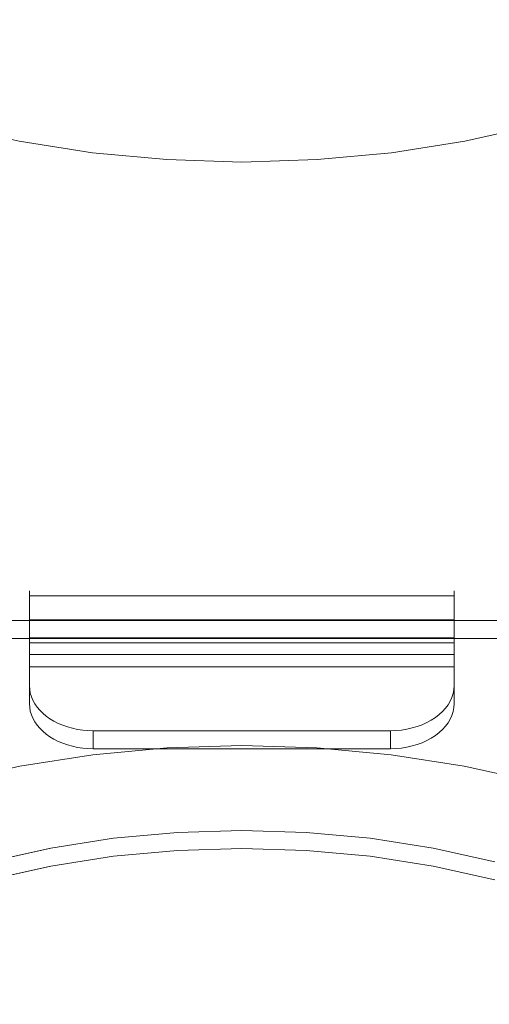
# Model space of a CAD drawing. Header units: millimetres. Extents: x -128 to 128, y -195 to 178.
# Tile 7 of 9: x -26 to 29, y -65 to 51. Entities that reach past the tile are written whole.
import ezdxf

# ---------------------------------------------------------------- set-up
doc = ezdxf.new("R2010")
doc.units = ezdxf.units.MM
doc.header["$LTSCALE"] = 12.7
doc.header["$PDMODE"] = 1
doc.header["$PDSIZE"] = -2
doc.layers.add('Lighting-LED', color=7, linetype='Continuous', lineweight=5)

# ---------------------------------------------------------------- blocks, each defined once
blk = doc.blocks.new('Group-2-1')
at = {"layer": 'Lighting-LED', "color": 7, "linetype": 'Continuous', "lineweight": 5, "transparency": 33554687}
for points, invisible_edges in [([(0, 105.86, -144.32), (-65.16, 50.94, -89.41), (-58.15, 47.14, -85.6)], 9), ([(0, 105.86, -144.32), (-58.15, 47.14, -85.6), (-50.69, 43.78, -82.24)], 9), ([(0, 105.86, -144.32), (-50.69, 43.78, -82.24), (-42.84, 40.89, -79.35)], 9), ([(0, 105.86, -144.32), (-42.84, 40.89, -79.35), (-34.67, 38.5, -76.96)], 9), ([(0, 105.86, -144.32), (-34.67, 38.5, -76.96), (-26.24, 36.62, -75.08)], 9), ([(0, 105.86, -144.32), (-26.24, 36.62, -75.08), (-17.6, 35.26, -73.73)], 9), ([(0, 105.86, -144.32), (-17.6, 35.26, -73.73), (-8.84, 34.45, -72.91)], 9), ([(0, 105.86, -144.32), (-8.84, 34.45, -72.91), (0, 34.17, -72.64)], 9), ([(0, 105.86, -144.32), (58.15, 47.14, -85.6), (65.16, 50.94, -89.41)], 9), ([(0, 105.86, -144.32), (50.69, 43.78, -82.24), (58.15, 47.14, -85.6)], 9), ([(0, 105.86, -144.32), (42.84, 40.89, -79.35), (50.69, 43.78, -82.24)], 9), ([(0, 105.86, -144.32), (34.67, 38.5, -76.96), (42.84, 40.89, -79.35)], 9), ([(0, 105.86, -144.32), (26.24, 36.62, -75.08), (34.67, 38.5, -76.96)], 9), ([(0, 105.86, -144.32), (17.6, 35.26, -73.73), (26.24, 36.62, -75.08)], 9), ([(0, 105.86, -144.32), (8.84, 34.45, -72.91), (17.6, 35.26, -73.73)], 9), ([(0, 105.86, -144.32), (0, 34.17, -72.64), (8.84, 34.45, -72.91)], 9), ([(-10.35, 68.27, -349.24), (0, 68.59, -349.56), (0, 36, -377.94), (-10.09, 35.69, -377.63)], 15), ([(0, 68.59, -349.56), (10.35, 68.27, -349.24), (10.09, 35.69, -377.63), (0, 36, -377.94)], 15), ([(-30.74, 65.73, -346.7), (-20.62, 67.31, -348.29), (-20.11, 34.76, -376.7), (-29.97, 33.21, -375.15)], 15), ([(-20.62, 67.31, -348.29), (-10.35, 68.27, -349.24), (-10.09, 35.69, -377.63), (-20.11, 34.76, -376.7)], 15), ([(10.35, 68.27, -349.24), (20.62, 67.31, -348.29), (20.11, 34.76, -376.7), (10.09, 35.69, -377.63)], 15), ([(20.62, 67.31, -348.29), (30.74, 65.73, -346.7), (29.97, 33.21, -375.15), (20.11, 34.76, -376.7)], 15), ([(34.67, 38.5, -76.96), (26.24, 36.62, -75.08), (28.49, 0.73, -99.05), (37.65, 2.77, -101.1)], 14), ([(-17.6, 35.26, -73.73), (-26.24, 36.62, -75.08), (-28.49, 0.73, -99.05), (-19.12, -0.74, -97.58)], 14), ([(-10.09, 35.69, -377.63), (0, 36, -377.94), (0, 1.56, -404.04), (-9.58, 1.26, -403.74)], 15), ([(0, 36, -377.94), (10.09, 35.69, -377.63), (9.58, 1.26, -403.74), (0, 1.56, -404.04)], 15), ([(26.24, 36.62, -75.08), (17.6, 35.26, -73.73), (19.12, -0.74, -97.58), (28.49, 0.73, -99.05)], 14), ([(-20.11, 34.76, -376.7), (-10.09, 35.69, -377.63), (-9.58, 1.26, -403.74), (-19.08, 0.38, -402.86)], 15), ([(-8.84, 34.45, -72.91), (-17.6, 35.26, -73.73), (-19.12, -0.74, -97.58), (-9.6, -1.62, -96.7)], 14), ([(17.6, 35.26, -73.73), (8.84, 34.45, -72.91), (9.6, -1.62, -96.7), (19.12, -0.74, -97.58)], 14), ([(10.09, 35.69, -377.63), (20.11, 34.76, -376.7), (19.08, 0.38, -402.86), (9.58, 1.26, -403.74)], 15), ([(-29.97, 33.21, -375.15), (-20.11, 34.76, -376.7), (-19.08, 0.38, -402.86), (-28.44, -1.09, -401.39)], 15), ([(0, 34.17, -72.64), (-8.84, 34.45, -72.91), (-9.6, -1.62, -96.7), (0, -1.92, -96.4)], 14), ([(8.84, 34.45, -72.91), (0, 34.17, -72.64), (0, -1.92, -96.4), (9.6, -1.62, -96.7)], 14), ([(20.11, 34.76, -376.7), (29.97, 33.21, -375.15), (28.44, -1.09, -401.39), (19.08, 0.38, -402.86)], 15), ([(29.97, 33.21, -375.15), (39.6, 31.06, -373), (37.59, -3.13, -399.35), (28.44, -1.09, -401.39)], 15), ([(37.65, 2.77, -101.1), (28.49, 0.73, -99.05), (30, -33.52, -125.36), (39.65, -31.37, -127.51)], 15), ([(-19.08, 0.38, -402.86), (-9.58, 1.26, -403.74), (-8.81, -34.85, -427.47), (-17.56, -35.67, -426.65)], 11), ([(-9.58, 1.26, -403.74), (0, 1.56, -404.04), (0, -34.58, -427.74), (-8.81, -34.85, -427.47)], 11), ([(0, 1.56, -404.04), (9.58, 1.26, -403.74), (8.81, -34.85, -427.47), (0, -34.58, -427.74)], 11), ([(9.58, 1.26, -403.74), (19.08, 0.38, -402.86), (17.56, -35.67, -426.65), (8.81, -34.85, -427.47)], 11), ([(-19.12, -0.74, -97.58), (-28.49, 0.73, -99.05), (-30, -33.52, -125.36), (-20.13, -35.07, -123.81)], 15), ([(-28.44, -1.09, -401.39), (-19.08, 0.38, -402.86), (-17.56, -35.67, -426.65), (-26.17, -37.02, -425.3)], 11), ([(19.08, 0.38, -402.86), (28.44, -1.09, -401.39), (26.17, -37.02, -425.3), (17.56, -35.67, -426.65)], 11), ([(28.49, 0.73, -99.05), (19.12, -0.74, -97.58), (20.13, -35.07, -123.81), (30, -33.52, -125.36)], 15), ([(-9.6, -1.62, -96.7), (-19.12, -0.74, -97.58), (-20.13, -35.07, -123.81), (-10.1, -36, -122.88)], 15), ([(19.12, -0.74, -97.58), (9.6, -1.62, -96.7), (10.1, -36, -122.88), (20.13, -35.07, -123.81)], 15), ([(28.44, -1.09, -401.39), (37.59, -3.13, -399.35), (34.58, -38.89, -423.43), (26.17, -37.02, -425.3)], 11), ([(0, -1.92, -96.4), (-9.6, -1.62, -96.7), (-10.1, -36, -122.88), (0, -36.32, -122.56)], 15), ([(9.6, -1.62, -96.7), (0, -1.92, -96.4), (0, -36.32, -122.56), (10.1, -36, -122.88)], 15), ([(-25.02, -16.36, -446.89), (24.98, -16.36, -446.89), (24.98, -16.38, -447.06), (-25.02, -16.38, -447.06)], 5), ([(-25.02, -16.36, -446.73), (24.98, -16.36, -446.73), (24.98, -16.36, -446.89), (-25.02, -16.36, -446.89)], 5), ([(-25.02, -16.38, -446.56), (24.98, -16.38, -446.56), (24.98, -16.36, -446.73), (-25.02, -16.36, -446.73)], 5), ([(-25.02, -19.78, -446.81), (-25.02, -16.36, -446.89), (-25.02, -16.38, -447.06)], 9), ([(-25.02, -16.38, -446.56), (-25.02, -16.36, -446.73), (-25.02, -16.36, -446.89), (-25.02, -19.78, -446.81)], 12), ([(-25.02, -16.38, -447.06), (24.98, -16.38, -447.06), (24.98, -16.41, -447.22), (-25.02, -16.41, -447.22)], 5), ([(-25.02, -16.41, -446.4), (24.98, -16.41, -446.4), (24.98, -16.38, -446.56), (-25.02, -16.38, -446.56)], 5), ([(-25.02, -16.45, -446.24), (-25.02, -16.41, -446.4), (-25.02, -16.38, -446.56), (-25.02, -19.78, -446.81)], 12), ([(-25.02, -16.38, -447.06), (-25.02, -16.41, -447.22), (-25.02, -16.45, -447.38), (-25.02, -19.78, -446.81)], 12), ([(-25.02, -16.41, -447.22), (24.98, -16.41, -447.22), (24.98, -16.45, -447.38), (-25.02, -16.45, -447.38)], 5), ([(-25.02, -16.45, -446.24), (24.98, -16.45, -446.24), (24.98, -16.41, -446.4), (-25.02, -16.41, -446.4)], 5), ([(-25.02, -16.45, -447.38), (24.98, -16.45, -447.38), (24.98, -16.5, -447.54), (-25.02, -16.5, -447.54)], 5), ([(-25.02, -16.5, -446.08), (24.98, -16.5, -446.08), (24.98, -16.45, -446.24), (-25.02, -16.45, -446.24)], 5), ([(-25.02, -19.78, -446.81), (-25.02, -16.57, -445.93), (-25.02, -16.5, -446.08), (-25.02, -16.45, -446.24)], 9), ([(-25.02, -19.78, -446.81), (-25.02, -16.45, -447.38), (-25.02, -16.5, -447.54)], 9), ([(-25.02, -16.5, -447.54), (24.98, -16.5, -447.54), (24.98, -16.57, -447.69), (-25.02, -16.57, -447.69)], 5), ([(-25.02, -16.57, -445.93), (24.98, -16.57, -445.93), (24.98, -16.5, -446.08), (-25.02, -16.5, -446.08)], 5), ([(-25.02, -16.5, -447.54), (-25.02, -16.57, -447.69), (-25.02, -16.64, -447.83), (-25.02, -19.78, -446.81)], 12), ([(-25.02, -16.57, -447.69), (24.98, -16.57, -447.69), (24.98, -16.64, -447.83), (-25.02, -16.64, -447.83)], 5), ([(-25.02, -16.64, -445.79), (24.98, -16.64, -445.79), (24.98, -16.57, -445.93), (-25.02, -16.57, -445.93)], 5), ([(-25.02, -16.64, -445.79), (-25.02, -16.57, -445.93), (-25.02, -19.78, -446.81)], 10), ([(-25.02, -16.64, -447.83), (24.98, -16.64, -447.83), (24.98, -16.74, -447.97), (-25.02, -16.74, -447.97)], 5), ([(-25.02, -16.74, -445.65), (24.98, -16.74, -445.65), (24.98, -16.64, -445.79), (-25.02, -16.64, -445.79)], 5), ([(-25.02, -19.78, -446.81), (-25.02, -16.84, -445.52), (-25.02, -16.74, -445.65), (-25.02, -16.64, -445.79)], 9), ([(-25.02, -19.78, -446.81), (-25.02, -16.64, -447.83), (-25.02, -16.74, -447.97)], 9), ([(-25.02, -16.74, -447.97), (24.98, -16.74, -447.97), (24.98, -16.84, -448.1), (-25.02, -16.84, -448.1)], 5), ([(-25.02, -16.84, -445.52), (24.98, -16.84, -445.52), (24.98, -16.74, -445.65), (-25.02, -16.74, -445.65)], 5), ([(-25.02, -16.74, -447.97), (-25.02, -16.84, -448.1), (-25.02, -16.95, -448.22), (-25.02, -19.78, -446.81)], 12), ([(-25.02, -16.84, -448.1), (24.98, -16.84, -448.1), (24.98, -16.95, -448.22), (-25.02, -16.95, -448.22)], 1), ([(-25.02, -16.95, -445.39), (24.98, -16.95, -445.39), (24.98, -16.84, -445.52), (-25.02, -16.84, -445.52)], 4), ([(-25.02, -19.78, -446.81), (-25.02, -16.95, -445.39), (-25.02, -16.84, -445.52)], 9), ([(-25.02, -23.87, -450.9), (-25.02, -19.78, -446.81), (-25.02, -16.95, -448.22), (-25.02, -22.46, -453.73)], 10), ([(-25.02, -19.78, -446.81), (-25.02, -21.9, -444.69), (-25.02, -19.78, -442.56), (-25.02, -16.95, -445.39)], 8), ([(24.98, -19.78, -446.81), (24.98, -16.36, -446.89), (24.98, -16.36, -446.73), (24.98, -16.38, -446.56)], 9), ([(24.98, -16.38, -447.06), (24.98, -16.36, -446.89), (24.98, -19.78, -446.81)], 10), ([(24.98, -19.78, -446.81), (24.98, -16.45, -447.38), (24.98, -16.41, -447.22), (24.98, -16.38, -447.06)], 9), ([(24.98, -19.78, -446.81), (24.98, -16.38, -446.56), (24.98, -16.41, -446.4), (24.98, -16.45, -446.24)], 9), ([(24.98, -16.5, -447.54), (24.98, -16.45, -447.38), (24.98, -19.78, -446.81)], 10), ([(24.98, -16.45, -446.24), (24.98, -16.5, -446.08), (24.98, -16.57, -445.93), (24.98, -19.78, -446.81)], 12), ([(24.98, -19.78, -446.81), (24.98, -16.64, -447.83), (24.98, -16.57, -447.69), (24.98, -16.5, -447.54)], 9), ([(24.98, -19.78, -446.81), (24.98, -16.57, -445.93), (24.98, -16.64, -445.79)], 9), ([(24.98, -16.74, -447.97), (24.98, -16.64, -447.83), (24.98, -19.78, -446.81)], 10), ([(24.98, -16.64, -445.79), (24.98, -16.74, -445.65), (24.98, -16.84, -445.52), (24.98, -19.78, -446.81)], 12), ([(24.98, -19.78, -446.81), (24.98, -16.95, -448.22), (24.98, -16.84, -448.1), (24.98, -16.74, -447.97)], 9), ([(24.98, -16.84, -445.52), (24.98, -16.95, -445.39), (24.98, -19.78, -446.81)], 10), ([(24.98, -22.46, -453.73), (24.98, -16.95, -448.22), (24.98, -19.78, -446.81), (24.98, -23.87, -450.9)], 10), ([(24.98, -16.95, -445.39), (24.98, -19.78, -442.56), (24.98, -21.9, -444.69), (24.98, -19.78, -446.81)], 8), ([(73.07, -19.84, -442.5), (-73.11, -19.84, -442.5), (-7.58, -44.81, -417.53), (0, -44.58, -417.77)], 10), ([(-73.11, -19.84, -442.5), (-29.76, -48.29, -414.06), (-22.52, -46.67, -415.67)], 9), ([(-73.11, -19.84, -442.5), (-15.11, -45.51, -416.83), (-7.58, -44.81, -417.53)], 9), ([(-22.52, -46.67, -415.67), (-15.11, -45.51, -416.83), (-73.11, -19.84, -442.5)], 10), ([(0, -44.58, -417.77), (7.58, -44.81, -417.53), (73.07, -19.84, -442.5)], 10), ([(7.58, -44.81, -417.53), (15.11, -45.51, -416.83), (73.07, -19.84, -442.5)], 10), ([(73.07, -19.84, -442.5), (15.11, -45.51, -416.83), (22.52, -46.67, -415.67)], 9), ([(22.52, -46.67, -415.67), (29.76, -48.29, -414.06), (73.07, -19.84, -442.5)], 10), ([(-73.11, -21.96, -444.63), (-15.11, -47.63, -418.95), (-22.52, -48.79, -417.79)], 9), ([(-73.11, -21.96, -444.63), (73.07, -21.96, -444.63), (0, -46.7, -419.89), (-7.58, -46.93, -419.65)], 10), ([(-7.58, -46.93, -419.65), (-15.11, -47.63, -418.95), (-73.11, -21.96, -444.63)], 10), ([(-22.52, -48.79, -417.79), (-29.76, -50.41, -416.18), (-73.11, -21.96, -444.63)], 10), ([(7.58, -46.93, -419.65), (0, -46.7, -419.89), (73.07, -21.96, -444.63)], 10), ([(73.07, -21.96, -444.63), (15.11, -47.63, -418.95), (7.58, -46.93, -419.65)], 9), ([(22.52, -48.79, -417.79), (15.11, -47.63, -418.95), (73.07, -21.96, -444.63)], 10), ([(73.07, -21.96, -444.63), (29.76, -50.41, -416.18), (22.52, -48.79, -417.79)], 9), ([(-25.02, -22.46, -453.73), (24.98, -22.46, -453.73), (24.98, -22.58, -453.84), (-25.02, -22.58, -453.84)], 4), ([(-25.02, -23.87, -450.9), (-25.02, -22.46, -453.73), (-25.02, -22.58, -453.84)], 9), ([(-25.02, -22.58, -453.84), (24.98, -22.58, -453.84), (24.98, -22.71, -453.95), (-25.02, -22.71, -453.95)], 5), ([(-25.02, -22.58, -453.84), (-25.02, -22.71, -453.95), (-25.02, -22.85, -454.04), (-25.02, -23.87, -450.9)], 12), ([(-25.02, -22.71, -453.95), (24.98, -22.71, -453.95), (24.98, -22.85, -454.04), (-25.02, -22.85, -454.04)], 5), ([(-25.02, -22.85, -454.04), (24.98, -22.85, -454.04), (24.98, -22.99, -454.12), (-25.02, -22.99, -454.12)], 5), ([(-25.02, -22.85, -454.04), (-25.02, -22.99, -454.12), (-25.02, -23.15, -454.18), (-25.02, -23.87, -450.9)], 12), ([(-25.02, -22.99, -454.12), (24.98, -22.99, -454.12), (24.98, -23.15, -454.18), (-25.02, -23.15, -454.18)], 5), ([(-25.02, -23.15, -454.18), (24.98, -23.15, -454.18), (24.98, -23.3, -454.24), (-25.02, -23.3, -454.24)], 5), ([(-25.02, -23.87, -450.9), (-25.02, -23.15, -454.18), (-25.02, -23.3, -454.24), (-25.02, -23.46, -454.28)], 9), ([(24.98, -22.58, -453.84), (24.98, -22.46, -453.73), (24.98, -23.87, -450.9)], 10), ([(24.98, -23.87, -450.9), (24.98, -22.85, -454.04), (24.98, -22.71, -453.95), (24.98, -22.58, -453.84)], 9), ([(24.98, -23.87, -450.9), (24.98, -23.15, -454.18), (24.98, -22.99, -454.12), (24.98, -22.85, -454.04)], 9), ([(24.98, -23.46, -454.28), (24.98, -23.3, -454.24), (24.98, -23.15, -454.18), (24.98, -23.87, -450.9)], 12), ([(-25.02, -23.3, -454.24), (24.98, -23.3, -454.24), (24.98, -23.46, -454.28), (-25.02, -23.46, -454.28)], 5), ([(-25.02, -23.46, -454.28), (24.98, -23.46, -454.28), (24.98, -23.62, -454.3), (-25.02, -23.62, -454.3)], 5), ([(-25.02, -23.46, -454.28), (-25.02, -23.62, -454.3), (-25.02, -23.79, -454.32), (-25.02, -23.87, -450.9)], 12), ([(-25.02, -23.62, -454.3), (24.98, -23.62, -454.3), (24.98, -23.79, -454.32), (-25.02, -23.79, -454.32)], 5), ([(-25.02, -23.79, -454.32), (24.98, -23.79, -454.32), (24.98, -23.95, -454.32), (-25.02, -23.95, -454.32)], 5), ([(-25.02, -23.79, -454.32), (-25.02, -23.95, -454.32), (-25.02, -23.87, -450.9)], 10), ([(24.98, -27.53, -447.25), (-25.02, -23.87, -450.9), (-17.52, -32.83, -441.95), (17.48, -32.83, -441.95)], 11), ([(-17.52, -32.83, -441.95), (-25.02, -23.87, -450.9), (-25.02, -27.53, -447.25)], 9), ([(24.98, -27.53, -447.25), (24.98, -23.87, -450.9), (-25.02, -23.87, -450.9)], 8), ([(-25.02, -23.87, -450.9), (-25.02, -24.44, -454.24), (-25.02, -24.6, -454.18), (-25.02, -24.75, -454.12)], 9), ([(-25.02, -23.87, -450.9), (-25.02, -23.95, -454.32), (-25.02, -24.12, -454.3), (-25.02, -24.28, -454.28)], 9), ([(-25.02, -23.87, -450.9), (-25.02, -24.9, -454.04), (-25.02, -25.03, -453.95), (-25.02, -25.16, -453.84)], 9), ([(-25.02, -24.28, -454.28), (-25.02, -24.44, -454.24), (-25.02, -23.87, -450.9)], 10), ([(-25.02, -24.75, -454.12), (-25.02, -24.9, -454.04), (-25.02, -23.87, -450.9)], 10), ([(-25.02, -25.16, -453.84), (-25.02, -25.29, -453.73), (-25.02, -23.87, -450.9)], 10), ([(-25.02, -25.29, -453.73), (-25.02, -29.65, -449.37), (-25.02, -27.53, -447.25), (-25.02, -23.87, -450.9)], 8), ([(-25.02, -23.95, -454.32), (24.98, -23.95, -454.32), (24.98, -24.12, -454.3), (-25.02, -24.12, -454.3)], 5), ([(-25.02, -24.12, -454.3), (24.98, -24.12, -454.3), (24.98, -24.28, -454.28), (-25.02, -24.28, -454.28)], 5), ([(-25.02, -24.28, -454.28), (24.98, -24.28, -454.28), (24.98, -24.44, -454.24), (-25.02, -24.44, -454.24)], 5), ([(24.98, -23.87, -450.9), (24.98, -23.79, -454.32), (24.98, -23.62, -454.3), (24.98, -23.46, -454.28)], 9), ([(24.98, -23.87, -450.9), (24.98, -23.95, -454.32), (24.98, -23.79, -454.32)], 9), ([(24.98, -23.87, -450.9), (24.98, -24.44, -454.24), (24.98, -24.28, -454.28)], 9), ([(24.98, -23.87, -450.9), (24.98, -24.9, -454.04), (24.98, -24.75, -454.12)], 9), ([(24.98, -24.75, -454.12), (24.98, -24.6, -454.18), (24.98, -24.44, -454.24), (24.98, -23.87, -450.9)], 12), ([(24.98, -23.87, -450.9), (24.98, -25.29, -453.73), (24.98, -25.16, -453.84)], 9), ([(24.98, -25.16, -453.84), (24.98, -25.03, -453.95), (24.98, -24.9, -454.04), (24.98, -23.87, -450.9)], 12), ([(24.98, -23.87, -450.9), (24.98, -27.53, -447.25), (24.98, -29.65, -449.37), (24.98, -25.29, -453.73)], 8), ([(24.98, -24.28, -454.28), (24.98, -24.12, -454.3), (24.98, -23.95, -454.32), (24.98, -23.87, -450.9)], 12), ([(-25.02, -24.44, -454.24), (24.98, -24.44, -454.24), (24.98, -24.6, -454.18), (-25.02, -24.6, -454.18)], 5), ([(-25.02, -24.6, -454.18), (24.98, -24.6, -454.18), (24.98, -24.75, -454.12), (-25.02, -24.75, -454.12)], 5), ([(-25.02, -24.75, -454.12), (24.98, -24.75, -454.12), (24.98, -24.9, -454.04), (-25.02, -24.9, -454.04)], 5), ([(-25.02, -24.9, -454.04), (24.98, -24.9, -454.04), (24.98, -25.03, -453.95), (-25.02, -25.03, -453.95)], 5), ([(-25.02, -25.03, -453.95), (24.98, -25.03, -453.95), (24.98, -25.16, -453.84), (-25.02, -25.16, -453.84)], 5), ([(-25.02, -25.16, -453.84), (24.98, -25.16, -453.84), (24.98, -25.29, -453.73), (-25.02, -25.29, -453.73)], 1), ([(-25.02, -25.29, -453.73), (24.98, -25.29, -453.73), (24.98, -29.65, -449.37)], 8), ([(17.48, -34.95, -444.07), (-17.52, -34.95, -444.07), (-25.02, -25.29, -453.73), (24.98, -29.65, -449.37)], 14), ([(-25.02, -29.65, -449.37), (-25.02, -25.29, -453.73), (-17.52, -34.95, -444.07)], 10), ([(-24.99, -30.08, -448.93), (-24.99, -27.96, -446.81), (-25.02, -27.53, -447.25), (-25.02, -29.65, -449.37)], 1), ([(-17.52, -32.83, -441.95), (-25.02, -27.53, -447.25), (-24.99, -27.96, -446.81), (-24.92, -28.4, -446.38)], 9), ([(24.98, -27.53, -447.25), (17.48, -32.83, -441.95), (18.13, -32.81, -441.97)], 9), ([(24.98, -27.53, -447.25), (18.13, -32.81, -441.97), (18.78, -32.75, -442.03)], 9), ([(18.78, -32.75, -442.03), (19.42, -32.65, -442.13), (20.05, -32.51, -442.27), (24.98, -27.53, -447.25)], 12), ([(24.98, -27.53, -447.25), (20.05, -32.51, -442.27), (20.65, -32.33, -442.44), (21.23, -32.12, -442.66)], 9), ([(24.98, -27.53, -447.25), (21.23, -32.12, -442.66), (21.78, -31.87, -442.91), (22.3, -31.59, -443.19)], 9), ([(24.98, -27.53, -447.25), (22.3, -31.59, -443.19), (22.78, -31.28, -443.5)], 9), ([(22.78, -31.28, -443.5), (23.23, -30.93, -443.84), (23.62, -30.57, -444.21), (24.98, -27.53, -447.25)], 12), ([(24.98, -27.53, -447.25), (23.62, -30.57, -444.21), (23.98, -30.18, -444.6)], 9), ([(23.98, -30.18, -444.6), (24.28, -29.77, -445.01), (24.53, -29.34, -445.44), (24.98, -27.53, -447.25)], 12), ([(24.98, -27.53, -447.25), (24.53, -29.34, -445.44), (24.73, -28.9, -445.88), (24.87, -28.45, -446.33)], 9), ([(24.87, -28.45, -446.33), (24.95, -27.99, -446.79), (24.98, -27.53, -447.25)], 8), ([(24.95, -27.99, -446.79), (24.95, -30.11, -448.91), (24.98, -29.65, -449.37), (24.98, -27.53, -447.25)], 1), ([(-24.92, -30.52, -448.5), (-24.92, -28.4, -446.38), (-24.99, -27.96, -446.81), (-24.99, -30.08, -448.93)], 5), ([(-24.79, -30.95, -448.07), (-24.79, -28.83, -445.95), (-24.92, -28.4, -446.38), (-24.92, -30.52, -448.5)], 5), ([(-17.52, -32.83, -441.95), (-24.92, -28.4, -446.38), (-24.79, -28.83, -445.95)], 9), ([(-24.61, -31.37, -447.65), (-24.61, -29.25, -445.53), (-24.79, -28.83, -445.95), (-24.79, -30.95, -448.07)], 5), ([(-24.79, -28.83, -445.95), (-24.61, -29.25, -445.53), (-24.39, -29.66, -445.12), (-17.52, -32.83, -441.95)], 12), ([(24.53, -29.34, -445.44), (24.53, -31.46, -447.56), (24.73, -31.02, -448), (24.73, -28.9, -445.88)], 5), ([(24.73, -28.9, -445.88), (24.73, -31.02, -448), (24.87, -30.57, -448.45), (24.87, -28.45, -446.33)], 5), ([(24.87, -28.45, -446.33), (24.87, -30.57, -448.45), (24.95, -30.11, -448.91), (24.95, -27.99, -446.79)], 5), ([(-25.02, -29.65, -449.37), (-23.8, -32.55, -446.47), (-24.12, -32.17, -446.85), (-24.39, -31.78, -447.24)], 9), ([(-25.02, -29.65, -449.37), (-22.13, -33.83, -445.19), (-22.6, -33.55, -445.47), (-23.04, -33.24, -445.78)], 9), ([(-23.04, -33.24, -445.78), (-23.44, -32.9, -446.11), (-23.8, -32.55, -446.47), (-25.02, -29.65, -449.37)], 12), ([(-25.02, -29.65, -449.37), (-19.36, -34.79, -444.23), (-19.95, -34.66, -444.36)], 9), ([(-25.02, -29.65, -449.37), (-17.52, -34.95, -444.07), (-18.14, -34.93, -444.09), (-18.75, -34.88, -444.14)], 9), ([(-25.02, -29.65, -449.37), (-21.09, -34.31, -444.71), (-21.62, -34.09, -444.93), (-22.13, -33.83, -445.19)], 9), ([(-18.75, -34.88, -444.14), (-19.36, -34.79, -444.23), (-25.02, -29.65, -449.37)], 10), ([(-19.95, -34.66, -444.36), (-20.53, -34.5, -444.52), (-21.09, -34.31, -444.71), (-25.02, -29.65, -449.37)], 12), ([(-24.92, -30.52, -448.5), (-24.99, -30.08, -448.93), (-25.02, -29.65, -449.37), (-24.39, -31.78, -447.24)], 12), ([(-24.39, -31.78, -447.24), (-24.39, -29.66, -445.12), (-24.61, -29.25, -445.53), (-24.61, -31.37, -447.65)], 5), ([(-24.12, -32.17, -446.85), (-24.12, -30.05, -444.73), (-24.39, -29.66, -445.12), (-24.39, -31.78, -447.24)], 5), ([(-24.39, -29.66, -445.12), (-24.12, -30.05, -444.73), (-23.8, -30.43, -444.35), (-17.52, -32.83, -441.95)], 12), ([(-23.8, -32.55, -446.47), (-23.8, -30.43, -444.35), (-24.12, -30.05, -444.73), (-24.12, -32.17, -446.85)], 5), ([(18.13, -34.93, -444.09), (17.48, -34.95, -444.07), (24.98, -29.65, -449.37)], 10), ([(19.42, -34.77, -444.25), (18.78, -34.87, -444.15), (18.13, -34.93, -444.09), (24.98, -29.65, -449.37)], 12), ([(24.98, -29.65, -449.37), (20.05, -34.63, -444.39), (19.42, -34.77, -444.25)], 9), ([(20.05, -34.63, -444.39), (24.98, -29.65, -449.37), (24.95, -30.11, -448.91), (24.87, -30.57, -448.45)], 9), ([(23.98, -30.18, -444.6), (23.98, -32.3, -446.72), (24.28, -31.89, -447.13), (24.28, -29.77, -445.01)], 5), ([(24.28, -29.77, -445.01), (24.28, -31.89, -447.13), (24.53, -31.46, -447.56), (24.53, -29.34, -445.44)], 5), ([(-24.39, -31.78, -447.24), (-24.61, -31.37, -447.65), (-24.79, -30.95, -448.07), (-24.92, -30.52, -448.5)], 8), ([(-23.44, -32.9, -446.11), (-23.44, -30.78, -443.99), (-23.8, -30.43, -444.35), (-23.8, -32.55, -446.47)], 5), ([(-17.52, -32.83, -441.95), (-23.8, -30.43, -444.35), (-23.44, -30.78, -443.99), (-23.04, -31.12, -443.66)], 9), ([(-23.04, -33.24, -445.78), (-23.04, -31.12, -443.66), (-23.44, -30.78, -443.99), (-23.44, -32.9, -446.11)], 5), ([(-22.6, -33.55, -445.47), (-22.6, -31.43, -443.35), (-23.04, -31.12, -443.66), (-23.04, -33.24, -445.78)], 5), ([(-23.04, -31.12, -443.66), (-22.6, -31.43, -443.35), (-17.52, -32.83, -441.95)], 10), ([(20.05, -34.63, -444.39), (24.87, -30.57, -448.45), (24.73, -31.02, -448), (24.53, -31.46, -447.56)], 9), ([(22.3, -31.59, -443.19), (22.3, -33.71, -445.31), (22.78, -33.4, -445.62), (22.78, -31.28, -443.5)], 5), ([(22.78, -31.28, -443.5), (22.78, -33.4, -445.62), (23.23, -33.06, -445.96), (23.23, -30.93, -443.84)], 5), ([(23.23, -30.93, -443.84), (23.23, -33.06, -445.96), (23.62, -32.69, -446.33), (23.62, -30.57, -444.21)], 5), ([(23.62, -30.57, -444.21), (23.62, -32.69, -446.33), (23.98, -32.3, -446.72), (23.98, -30.18, -444.6)], 5), ([(-22.13, -33.83, -445.19), (-22.13, -31.71, -443.07), (-22.6, -31.43, -443.35), (-22.6, -33.55, -445.47)], 5), ([(-22.6, -31.43, -443.35), (-19.36, -32.67, -442.11), (-18.75, -32.76, -442.02)], 9), ([(-19.36, -32.67, -442.11), (-22.6, -31.43, -443.35), (-22.13, -31.71, -443.07), (-21.62, -31.97, -442.81)], 9), ([(-18.75, -32.76, -442.02), (-18.14, -32.81, -441.97), (-17.52, -32.83, -441.95), (-22.6, -31.43, -443.35)], 12), ([(-21.62, -34.09, -444.93), (-21.62, -31.97, -442.81), (-22.13, -31.71, -443.07), (-22.13, -33.83, -445.19)], 5), ([(-21.09, -34.31, -444.71), (-21.09, -32.19, -442.59), (-21.62, -31.97, -442.81), (-21.62, -34.09, -444.93)], 5), ([(-19.36, -32.67, -442.11), (-21.62, -31.97, -442.81), (-21.09, -32.19, -442.59)], 9), ([(-20.53, -34.5, -444.52), (-20.53, -32.38, -442.39), (-21.09, -32.19, -442.59), (-21.09, -34.31, -444.71)], 5), ([(-21.09, -32.19, -442.59), (-20.53, -32.38, -442.39), (-19.95, -32.54, -442.23), (-19.36, -32.67, -442.11)], 8), ([(-19.95, -34.66, -444.36), (-19.95, -32.54, -442.23), (-20.53, -32.38, -442.39), (-20.53, -34.5, -444.52)], 5), ([(24.53, -31.46, -447.56), (24.28, -31.89, -447.13), (20.05, -34.63, -444.39)], 10), ([(24.28, -31.89, -447.13), (23.98, -32.3, -446.72), (23.62, -32.69, -446.33), (20.05, -34.63, -444.39)], 12), ([(20.05, -32.51, -442.27), (20.05, -34.63, -444.39), (20.65, -34.45, -444.57), (20.65, -32.33, -442.44)], 5), ([(20.65, -32.33, -442.44), (20.65, -34.45, -444.57), (21.23, -34.24, -444.78), (21.23, -32.12, -442.66)], 5), ([(21.23, -32.12, -442.66), (21.23, -34.24, -444.78), (21.78, -33.99, -445.03), (21.78, -31.87, -442.91)], 5), ([(21.78, -31.87, -442.91), (21.78, -33.99, -445.03), (22.3, -33.71, -445.31), (22.3, -31.59, -443.19)], 5), ([(-20.13, -35.07, -123.81), (-30, -33.52, -125.36), (-30.75, -65.99, -153.87), (-20.63, -67.58, -152.28)], 15), ([(-19.36, -34.79, -444.23), (-19.36, -32.67, -442.11), (-19.95, -32.54, -442.23), (-19.95, -34.66, -444.36)], 5), ([(-18.75, -34.88, -444.14), (-18.75, -32.76, -442.02), (-19.36, -32.67, -442.11), (-19.36, -34.79, -444.23)], 5), ([(-18.14, -34.93, -444.09), (-18.14, -32.81, -441.97), (-18.75, -32.76, -442.02), (-18.75, -34.88, -444.14)], 5), ([(-17.52, -34.95, -444.07), (-17.52, -32.83, -441.95), (-18.14, -32.81, -441.97), (-18.14, -34.93, -444.09)], 4), ([(17.48, -32.83, -441.95), (17.48, -34.95, -444.07), (18.13, -34.93, -444.09), (18.13, -32.81, -441.97)], 4), ([(18.13, -32.81, -441.97), (18.13, -34.93, -444.09), (18.78, -34.87, -444.15), (18.78, -32.75, -442.03)], 5), ([(18.78, -32.75, -442.03), (18.78, -34.87, -444.15), (19.42, -34.77, -444.25), (19.42, -32.65, -442.13)], 5), ([(19.42, -32.65, -442.13), (19.42, -34.77, -444.25), (20.05, -34.63, -444.39), (20.05, -32.51, -442.27)], 5), ([(21.23, -34.24, -444.78), (20.65, -34.45, -444.57), (20.05, -34.63, -444.39), (23.62, -32.69, -446.33)], 12), ([(30, -33.52, -125.36), (20.13, -35.07, -123.81), (20.63, -67.58, -152.28), (30.75, -65.99, -153.87)], 15), ([(23.62, -32.69, -446.33), (21.78, -33.99, -445.03), (21.23, -34.24, -444.78)], 9), ([(22.78, -33.4, -445.62), (22.3, -33.71, -445.31), (21.78, -33.99, -445.03), (23.62, -32.69, -446.33)], 12), ([(23.62, -32.69, -446.33), (23.23, -33.06, -445.96), (22.78, -33.4, -445.62)], 8), ([(-8.81, -34.85, -427.47), (0, -34.58, -427.74), (8.81, -34.85, -427.47), (0, -106.07, -356.25)], 12), ([(-26.17, -37.02, -425.3), (-17.56, -35.67, -426.65), (-8.81, -34.85, -427.47), (0, -106.07, -356.25)], 12), ([(-10.1, -36, -122.88), (-20.13, -35.07, -123.81), (-20.63, -67.58, -152.28), (-10.36, -68.53, -151.32)], 15), ([(8.81, -34.85, -427.47), (17.56, -35.67, -426.65), (26.17, -37.02, -425.3), (0, -106.07, -356.25)], 12), ([(20.13, -35.07, -123.81), (10.1, -36, -122.88), (10.36, -68.53, -151.32), (20.63, -67.58, -152.28)], 15), ([(-42.73, -41.28, -421.04), (-34.58, -38.89, -423.43), (-26.17, -37.02, -425.3), (0, -106.07, -356.25)], 12), ([(0, -36.32, -122.56), (-10.1, -36, -122.88), (-10.36, -68.53, -151.32), (0, -68.85, -151)], 15), ([(10.1, -36, -122.88), (0, -36.32, -122.56), (0, -68.85, -151), (10.36, -68.53, -151.32)], 15), ([(26.17, -37.02, -425.3), (34.58, -38.89, -423.43), (42.73, -41.28, -421.04), (0, -106.07, -356.25)], 12), ([(-57.99, -47.51, -414.81), (-50.55, -44.16, -418.16), (-42.73, -41.28, -421.04), (0, -106.07, -356.25)], 12), ([(42.73, -41.28, -421.04), (50.55, -44.16, -418.16), (57.99, -47.51, -414.81), (0, -106.07, -356.25)], 12), ([(-15.11, -45.51, -416.83), (-15.11, -47.63, -418.95), (-7.58, -46.93, -419.65), (-7.58, -44.81, -417.53)], 5), ([(-7.58, -44.81, -417.53), (-7.58, -46.93, -419.65), (0, -46.7, -419.89), (0, -44.58, -417.77)], 5), ([(0, -44.58, -417.77), (0, -46.7, -419.89), (7.58, -46.93, -419.65), (7.58, -44.81, -417.53)], 5), ([(7.58, -44.81, -417.53), (7.58, -46.93, -419.65), (15.11, -47.63, -418.95), (15.11, -45.51, -416.83)], 5), ([(-22.52, -46.67, -415.67), (-22.52, -48.79, -417.79), (-15.11, -47.63, -418.95), (-15.11, -45.51, -416.83)], 5), ([(15.11, -45.51, -416.83), (15.11, -47.63, -418.95), (22.52, -48.79, -417.79), (22.52, -46.67, -415.67)], 5), ([(-71.49, -55.52, -406.8), (-64.99, -51.31, -411.01), (-57.99, -47.51, -414.81), (0, -106.07, -356.25)], 12), ([(-29.76, -48.29, -414.06), (-29.76, -50.41, -416.18), (-22.52, -48.79, -417.79), (-22.52, -46.67, -415.67)], 5), ([(57.99, -47.51, -414.81), (64.99, -51.31, -411.01), (71.49, -55.52, -406.8), (0, -106.07, -356.25)], 12), ([(22.52, -46.67, -415.67), (22.52, -48.79, -417.79), (29.76, -50.41, -416.18), (29.76, -48.29, -414.06)], 5), ([(-82.82, -65.06, -397.25), (-77.45, -60.12, -402.2), (-71.49, -55.52, -406.8), (0, -106.07, -356.25)], 12), ([(71.49, -55.52, -406.8), (77.45, -60.12, -402.2), (82.82, -65.06, -397.25), (0, -106.07, -356.25)], 12), ([(-91.63, -75.86, -386.46), (-87.56, -70.32, -391.99), (-82.82, -65.06, -397.25), (0, -106.07, -356.25)], 12)]:
    blk.add_3dface(points, dxfattribs=dict(at, invisible_edges=invisible_edges))
for points in [[(-25.02, -16.95, -448.22), (24.98, -16.95, -448.22), (24.98, -22.46, -453.73), (-25.02, -22.46, -453.73)], [(-25.02, -19.78, -442.56), (24.98, -19.78, -442.56), (24.98, -16.95, -445.39), (-25.02, -16.95, -445.39)], [(73.07, -19.84, -442.5), (73.07, -21.96, -444.63), (-73.11, -21.96, -444.63), (-73.11, -19.84, -442.5)], [(-25.02, -21.9, -444.69), (24.98, -21.9, -444.69), (24.98, -19.78, -442.56), (-25.02, -19.78, -442.56)], [(-25.02, -19.78, -446.81), (24.98, -19.78, -446.81), (24.98, -21.9, -444.69), (-25.02, -21.9, -444.69)], [(-25.02, -23.87, -450.9), (24.98, -23.87, -450.9), (24.98, -19.78, -446.81), (-25.02, -19.78, -446.81)], [(-17.52, -32.83, -441.95), (-17.52, -34.95, -444.07), (17.48, -34.95, -444.07), (17.48, -32.83, -441.95)]]:
    blk.add_3dface(points, dxfattribs=at)
at = {"layer": 'Lighting-LED', "color": 0, "flags": 1}
for tag in ['Yoke', 'Weight', '3D_Symbol_Name', 'Weight', 'Wattage', 'Candlepower', 'Body', 'Model_Name', 'Beam_Angle', 'Field_Angle', 'Remarks', 'Beam_Angle_2', 'Field_Angle_2', 'Num_Channels', 'Frame_Size', 'Frame_Size', 'Device_Type', 'FixtureID', 'Base', 'Lens', 'Inst_Type', 'Lamp']:
    blk.add_attdef(tag, (-207.98, -412.4), '', height=0.18, dxfattribs=at)

msp = doc.modelspace()

# ---------------------------------------------------------------- linework, layer by layer
at = {"layer": 'Lighting-LED', "color": 7, "linetype": 'Continuous', "lineweight": 5, "transparency": 33554687}
msp.add_point((0, 0, -250.28), dxfattribs=at)

# ---------------------------------------------------------------- block references
at = {"layer": 'Lighting-LED', "color": 7, "transparency": 33554687}
msp.add_blockref('Group-2-1', (0, 0), dxfattribs=at)

doc.saveas('drawing.dxf')
